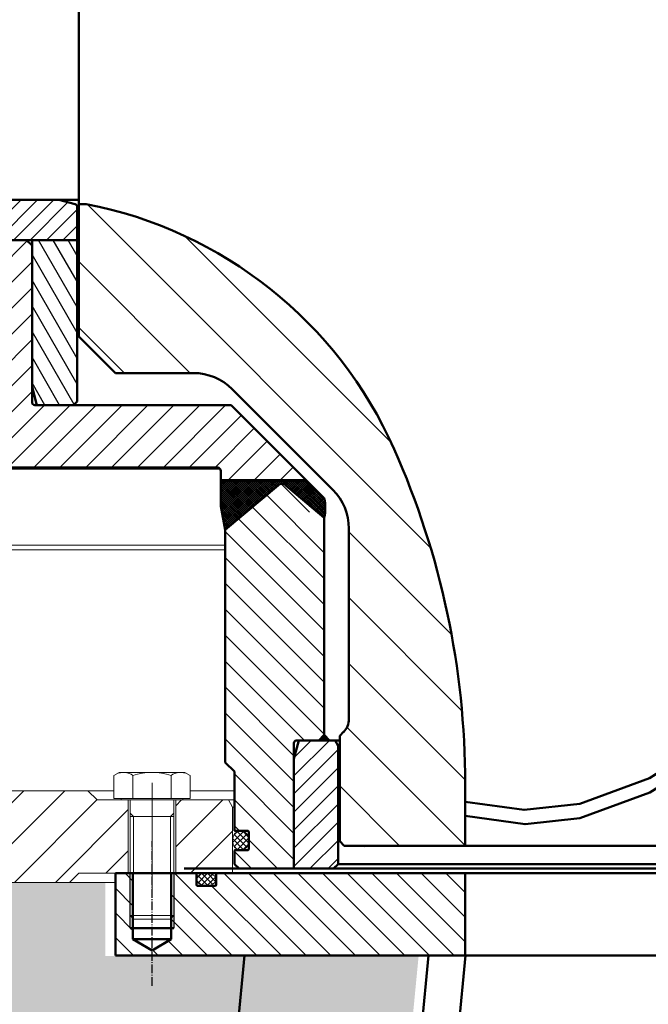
# Model space of a CAD drawing. Header units: millimetres. Extents: x 214111 to 284873, y 268617 to 319354.
# Tile 7 of 37: x 225986 to 226330, y 279546 to 280084. Entities that reach past the tile are written whole.
import ezdxf

# ---------------------------------------------------------------- set-up
doc = ezdxf.new("R2010")
doc.units = ezdxf.units.MM
doc.linetypes.add('AM_DIN_G_W050', pattern=[13.75, 9.75, -1.5, 1, -1.5])
doc.linetypes.add('AM_DIN_G_W050x2', pattern=[6.875, 4.75, -0.875, 0.375, -0.875])
doc.layers.get('0').update_dxf_attribs({"color": 250})
for name, color, linetype, lineweight in [('AM_0', 7, 'Continuous', 50), ('AM_5', 3, 'Continuous', 25), ('AM_7', 4, 'AM_DIN_G_W050', 25), ('AM_8', 1, 'Continuous', 25), ('ОГСО_Оборудование', 7, 'Continuous', 18)]:
    doc.layers.add(name, color=color, linetype=linetype, lineweight=lineweight)
doc.layers.add('ГТО-2_Штриховка_018', color=7, linetype='Continuous', lineweight=18, true_color=0x6b6b6b)
pattern_1 = [(135, (29657.2137, 9177.6567), (1.6263456, 1.6263456), []), (45, (29657.2137, 9177.6567), (1.6263456, -1.6263456), [])]

# ---------------------------------------------------------------- blocks, each defined once
blk = doc.blocks.new('A$C7D0B5D3E')
at = {"layer": 'AM_8'}
h = blk.add_hatch(dxfattribs=at)
h.set_pattern_fill('_U', color=256, scale=7, angle=120, style=0, pattern_type=0)
h.set_pattern_definition([(120, (-161.5, 394.5), (-6.06218, -3.5), [])])
h.paths.add_polyline_path([(-1025.5, 160), (-1025.5, 80), (-1022.82, 70), (-1002.85, 70), (-1000.85, 72), (-1000.85, 160)])
at = {"layer": 'AM_0'}
for p, q in [((-1025.5, 160), (-1000.85, 160)), ((-1025.5, 80), (-1025.5, 160)), ((-1000.85, 160), (-1000, 160)), ((-1025.5, 80), (-1022.82, 70)), ((-1022.82, 70), (-1002.85, 70)), ((-1000.85, 72), (-1002.85, 70)), ((-1002.85, 70), (-992.5, 70))]:
    blk.add_line(p, q, dxfattribs=at)
blk.add_lwpolyline([(-1000.85, 160), (-1000.85, 72)], dxfattribs=at)
blk = doc.blocks.new('A$C3577472E')
at = {"layer": 'AM_8'}
h = blk.add_hatch(dxfattribs=at)
h.set_pattern_fill('_U', color=0, scale=7, angle=45, style=0, pattern_type=0)
h.set_pattern_definition([(45, (-25, 567.5), (-4.949747, 4.949747), [])])
h.paths.add_polyline_path([(-882.5, -10), (-882.5, -70), (-860.85, -70), (-858.35, -67.5), (-858.35, -3), (-860.08, 0), (-879.82, 0)])
at = {"layer": 'AM_0'}
for p, q in [((-857.5, 0), (-879.82, 0)), ((-882.5, -10), (-879.82, 0)), ((-860.08, 0), (-858.35, -3)), ((-858.35, -3), (-860.08, 0)), ((-858.35, -67.5), (-858.35, -3)), ((-858.35, -3), (-857.5, -3)), ((-882.5, -70), (-882.5, -10)), ((-858.35, -67.5), (-860.85, -70)), ((-858.35, -67.5), (0, -67.5)), ((0, -70), (-882.5, -70))]:
    blk.add_line(p, q, dxfattribs=at)
blk = doc.blocks.new('A$C76057D30')
at = {"layer": 'AM_8', "ltscale": 0.8}
h = blk.add_hatch(dxfattribs=at)
h.set_pattern_fill('ANSI31', color=256, scale=2, style=0)
h.set_pattern_definition([(45, (-1229.5955, 13.8104), (-4.4901, 4.4901), [])])
h.paths.add_polyline_path([(-1186.5, 22), (-1247.5, 22), (-1257.5, 19.32), (-1257.5, 0), (-1185.5, 0), (-1185.5, 21)])
h = blk.add_hatch(dxfattribs=at)
h.set_pattern_fill('ANSI31', color=256, scale=2, style=0)
h.set_pattern_definition([(45, (-866.2615, 13.8104), (-4.49013, 4.49013), [])])
edge = h.paths.add_edge_path()
edge.add_line((-1001.96, 19.62), (-1010.85, 22))
edge.add_line((-1010.85, 22), (-1053.5, 22))
edge.add_line((-1053.5, 22), (-1054.5, 21))
edge.add_line((-1054.5, 21), (-1054.5, 0))
edge.add_line((-1054.5, 0), (-1000.85, 0))
edge.add_line((-1000.85, 0), (-1000.85, 18.17))
edge.add_arc((-1002.35, 18.17), 1.5, 0.0244, 75.0244)
at = {"layer": 'AM_0'}
for p, q in [((-1186.5, 22), (-1185.5, 21)), ((-1053.5, 22), (-1054.5, 21)), ((-1010.85, 22), (-1001.96, 22)), ((-1010.85, 22), (-1001.96, 19.62)), ((-1001.96, 22), (-1000, 22)), ((-1185.5, 21), (-1185.5, 0)), ((-1185.5, 21), (-1185.15, 21)), ((-1054.85, 21), (-1054.5, 21)), ((-1054.5, 21), (-1054.5, 0)), ((-1257.5, 0), (-1170.15, 0)), ((-1069.85, 0), (-1000.85, 0))]:
    blk.add_line(p, q, dxfattribs=at)
blk.add_lwpolyline([(-1257.5, 0), (-1257.5, 19.32), (-1247.5, 22), (-1186.03, 22)], dxfattribs=at)
blk.add_lwpolyline([(-1053.97, 22), (-1010.85, 22), (-1001.96, 19.62, -0.339692), (-1000.85, 18.17), (-1000.85, 0)], format="xyb", dxfattribs=at)
at = {"layer": 'AM_7'}
blk.add_line((-1120, 27), (-1120, -3), dxfattribs=at)
blk = doc.blocks.new('ETWTWTRZT')
at = {"ltscale": 0.8}
h = blk.add_hatch(dxfattribs=at)
h.set_pattern_fill('_U', color=256, scale=10, angle=135, style=0, pattern_type=0)
h.set_pattern_definition([(135, (1.234, 160.5), (-7.07107, -7.07107), [])])
edge = h.paths.add_edge_path()
edge.add_line((893.93, -116.93), (916.86, -94))
edge.add_line((916.86, -94), (1024, -94))
edge.add_arc((1024, -92.5), 1.5, 270, 360)
edge.add_line((1025.5, -92.5), (1025.5, -7))
edge.add_line((1025.5, -7), (1028.5, -4))
edge.add_line((1028.5, -4), (1054, -4))
edge.add_line((1054, -4), (1055, -5))
edge.add_line((1055, -5), (1055, -21.9))
edge.add_arc((1055.1, -21.9), 0.1, 180, 270)
edge.add_line((1055.1, -22), (1057.4, -22))
edge.add_arc((1057.4, -22.2), 0.2, 0, 90, ccw=False)
edge.add_line((1057.6, -22.2), (1057.6, -25.2))
edge.add_arc((1057.4, -25.2), 0.2, 270, 360, ccw=False)
edge.add_line((1057.4, -25.4), (1055.1, -25.4))
edge.add_arc((1055.1, -25.5), 0.1, 90, 180)
edge.add_line((1055, -25.5), (1055, -92))
edge.add_arc((1061, -92), 6, 180, 270)
edge.add_line((1061, -98), (1095.5, -98))
edge.add_line((1095.5, -98), (1095.5, -98.5))
edge.add_line((1095.5, -98.5), (1095.5, -128))
edge.add_line((1095.5, -128), (924.5, -128))
edge.add_line((924.5, -128), (923.09, -128.59))
edge.add_line((923.09, -128.59), (922.5, -130))
edge.add_line((922.5, -130), (922.5, -135))
edge.add_line((922.5, -135), (875.86, -135))
edge.add_line((875.86, -135), (893.93, -116.93))
h = blk.add_hatch(dxfattribs=at)
h.set_pattern_fill('ANSI37', color=256, scale=0.25, style=0)
h.set_pattern_definition([(135, (10, 230.5), (0.561266, 0.561266), []), (45, (10, 230.5), (0.561266, -0.561266), [])])
edge = h.paths.add_edge_path()
edge.add_line((875.86, -135), (865.97, -144.88))
edge.add_arc((888.5, -150.12), 23.13, 166.917, 193.3547)
edge.add_line((866, -155.46), (888, -137))
edge.add_line((888, -137), (890, -137))
edge.add_line((890, -137), (920, -162.17))
edge.add_line((920, -162.17), (922.5, -149.15))
edge.add_line((922.5, -149.15), (922.5, -135))
edge.add_line((922.5, -135), (890, -135))
edge.add_line((890, -135), (875.86, -135))
h = blk.add_hatch(dxfattribs=at)
h.set_pattern_fill('_U', color=256, scale=10, angle=135, style=0, pattern_type=0)
h.set_pattern_definition([(45, (8.766, 160.5), (7.07107, -7.07107), [])])
edge = h.paths.add_edge_path()
edge.add_line((881, -277), (866, -277))
edge.add_line((866, -277), (866, -164))
edge.add_line((866, -164), (872.5, -164))
edge.add_arc((872.5, -162.5), 1.5, 270, 360)
edge.add_line((874, -162.5), (874, -148.75))
edge.add_line((874, -148.75), (888, -137))
edge.add_line((888, -137), (890, -137))
edge.add_line((890, -137), (920, -162.17))
edge.add_line((920, -162.17), (920, -289))
edge.add_line((920, -289), (915, -294))
edge.add_line((915, -294), (915, -326.1))
edge.add_arc((914.8, -326.1), 0.2, 270, 360, ccw=False)
edge.add_line((914.8, -326.3), (907.8, -326.3))
edge.add_arc((907.8, -326.9), 0.6, 90, 180)
edge.add_line((907.2, -326.9), (907.2, -336.4))
edge.add_arc((907.8, -336.4), 0.6, 180, 270)
edge.add_line((907.8, -337), (914.8, -337))
edge.add_arc((914.8, -337.2), 0.2, 0, 90, ccw=False)
edge.add_line((915, -337.2), (915, -344.5))
edge.add_line((915, -344.5), (912.5, -347))
edge.add_line((912.5, -347), (882.5, -347))
edge.add_line((882.5, -347), (882.5, -278.5))
edge.add_arc((881, -278.5), 1.5, 0, 90)
at = {"layer": 'AM_0'}
blk.add_hatch(color=256, dxfattribs=at).paths.add_polyline_path([(866, -274), (863.11, -277), (869, -277)])
for p, q in [((1069.85, -4), (1000.85, -4)), ((1025.5, -7), (1025.5, -92.5)), ((865.97, -144.88), (916.86, -94)), ((922.5, -130), (922.5, -149.15)), ((922.5, -130), (922.5, -149.15)), ((888, -137), (866, -155.46)), ((875.86, -135), (922.5, -135)), ((888, -137), (890, -137)), ((890, -137), (920, -162.17)), ((922.5, -149.15), (920, -162.17)), ((866, -155.46), (866, -277)), ((920, -289), (920, -162.17)), ((866, -274), (869, -277)), ((860.3, -277), (881, -277)), ((882.5, -347), (882.5, -278.5)), ((920, -289), (915, -294)), ((915, -326.1), (915, -294)), ((915, -344.5), (915, -337.2)), ((691.52, -347), (942.5, -347)), ((915, -344.5), (912.5, -347))]:
    blk.add_line(p, q, dxfattribs=at)
at = {"layer": 'AM_0', "ltscale": 0.8}
for p, q in [((1028.5, -4), (1025.5, -7)), ((1024, -94), (916.86, -94)), ((924.5, -128), (1095.5, -128))]:
    blk.add_line(p, q, dxfattribs=at)
at = {"layer": 'AM_0'}
blk.add_lwpolyline([(866, -274), (863.11, -277), (869, -277), (866, -274)], dxfattribs=at)
blk.add_lwpolyline([(915, -326.1, -0.414214), (914.8, -326.3), (907.8, -326.3, 0.414214), (907.2, -326.9), (907.2, -336.4, 0.414214), (907.8, -337), (914.8, -337, -0.414214), (915, -337.2)], format="xyb", dxfattribs=at)
at = {"layer": 'AM_0', "ltscale": 0.8}
blk.add_arc((1024, -92.5), 1.5, 270, 0, dxfattribs=at)
at = {"layer": 'AM_0'}
for centre, radius, start, end in [((924.5, -130), 2, 90, 180), ((924.5, -130), 2, 90, 180), ((888.5, -150.12), 23.13, 166.917, 193.3547), ((881, -278.5), 1.5, 0, 90)]:
    blk.add_arc(centre, radius, start, end, dxfattribs=at)
at = {"xscale": -1, "rotation": 359.99999999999}
for name, p in [('A$C76057D30', (0, -4)), ('A$C7D0B5D3E', (0, -164)), ('A$C3577472E', (0, -277))]:
    blk.add_blockref(name, p, dxfattribs=at)
blk = doc.blocks.new('WERR')
at = {"layer": 'AM_8'}
h = blk.add_hatch(dxfattribs=at)
h.set_pattern_fill('ANSI31', color=0, scale=8, angle=90, style=0)
h.set_pattern_definition([(45, (6017.657, -9082.39), (17.96051, -17.96051), [])])
edge = h.paths.add_edge_path()
edge.add_line((855, -770), (789, -770))
edge.add_line((789, -770), (789, -736.36))
edge.add_arc((1239, -736.36), 450, 156.0272, 180, ccw=False)
edge.add_arc((1040.2, -647.97), 232.44, 100.9947, 156.0272, ccw=False)
edge.add_line((995.87, -419.8), (1000, -419.8))
edge.add_line((1000, -419.8), (1000, -439.5))
edge.add_line((1000, -439.5), (1000, -492))
edge.add_line((1000, -492), (980, -512))
edge.add_line((980, -512), (937.43, -512))
edge.add_arc((937.43, -542), 30, 90, 135)
edge.add_line((916.21, -520.79), (861.29, -575.71))
edge.add_arc((882.5, -596.93), 30, 135, 180)
edge.add_line((852.5, -596.93), (852.5, -700.86))
edge.add_arc((862.5, -700.86), 10, 180, 225)
edge.add_line((855.43, -707.93), (857.5, -710))
edge.add_line((857.5, -710), (857.5, -767.5))
edge.add_line((857.5, -767.5), (855, -770))
at = {"layer": 'AM_0'}
for p, q in [((1000, -419.8), (1000, -9.8)), ((995.87, -419.8), (1000, -419.8)), ((1000, -492), (1000, -419.8)), ((1000, -492), (980, -512)), ((980, -512), (937.43, -512)), ((916.21, -520.79), (861.29, -575.71)), ((852.5, -700.86), (852.5, -596.93)), ((857.5, -710), (855.43, -707.93)), ((857.5, -767.5), (857.5, -710)), ((789, -736.36), (789, -770)), ((855, -770), (857.5, -767.5)), ((0, -770), (855, -770)), ((843.89, -770.91), (843.89, -770.91)), ((843.89, -770.91), (843.89, -770.91))]:
    blk.add_line(p, q, dxfattribs=at)
for points in [[(373.09, -170.56), (396.08, -257.16), (424.17, -342.3), (456.57, -423.4), (494.08, -502.23), (531.29, -568.89), (573.34, -632.65), (610.13, -678.86), (653.29, -719.02), (688.18, -740.98), (726.37, -754.95), (756.32, -758.26), (789, -753.76)], [(377.95, -167.25), (400.46, -252.89), (427.84, -337.18), (459.48, -417.62), (496.21, -495.82), (532.89, -562.08), (574.46, -625.46), (610.95, -671.46), (653.78, -711.37), (688.46, -733.17), (726.43, -747.08), (756.81, -750.49), (789, -746)]]:
    blk.add_lwpolyline(points, dxfattribs=at)
for centre, radius, start, end in [((1040.2, -647.97), 232.44, 100.9947, 156.0272), ((937.43, -542), 30, 90, 135), ((1239, -736.36), 450, 156.0272, 180), ((882.5, -596.93), 30, 135, 180), ((862.5, -700.86), 10, 180, 225)]:
    blk.add_arc(centre, radius, start, end, dxfattribs=at)
blk = doc.blocks.new('awefxgxhf')
at = {"layer": 'AM_8'}
h = blk.add_hatch(dxfattribs=at)
h.set_pattern_fill('ANSI31', color=256, scale=3, angle=90, style=0)
h.set_pattern_definition([(45, (6017.657, -8277.39), (6.735192, -6.735192), [])])
edge = h.paths.add_edge_path()
edge.add_line((970.38, 20), (980, 20))
edge.add_line((980, 20), (980, 15))
edge.add_line((980, 15), (980, -25))
edge.add_line((980, -25), (789, -25))
edge.add_line((789, -25), (789, 20))
edge.add_line((789, 20), (924.8, 20))
edge.add_arc((924.8, 19.8), 0.2, 0, 90, ccw=False)
edge.add_line((925, 19.8), (925, 13.6))
edge.add_arc((925.4, 13.6), 0.4, 180, 270)
edge.add_line((925.4, 13.2), (935.3, 13.2))
edge.add_arc((935.3, 13.6), 0.4, 270, 360)
edge.add_line((935.7, 13.6), (935.7, 19.8))
edge.add_arc((935.9, 19.8), 0.2, 90, 180, ccw=False)
edge.add_line((935.9, 20), (949.62, 20))
edge.add_line((949.62, 20), (949.62, -16))
edge.add_line((949.62, -16), (960, -22.23))
edge.add_line((960, -22.23), (970.38, -16))
edge.add_line((970.38, -16), (970.38, 20))
at = {"layer": 'AM_0'}
for p, q in [((980, 20), (-980, 20)), ((789, 20), (789, -25)), ((925, 19.8), (925, 13.6)), ((935.7, 13.6), (935.7, 19.8)), ((949.62, -16), (949.62, 20)), ((970.38, -16), (970.38, 20)), ((980, 20), (980, -25)), ((925.4, 13.2), (935.3, 13.2)), ((948, -10), (972, -10)), ((970.38, -16), (949.62, -16)), ((960, -22.23), (949.62, -16)), ((960, -22.23), (970.38, -16)), ((-980, -25), (980, -25)), ((788.88, -25), (1026.18, -2482.8)), ((808.97, -25), (1046.09, -2480.88)), ((909.44, -25), (1145.63, -2471.27))]:
    blk.add_line(p, q, dxfattribs=at)
for centre, radius, start, end in [((924.8, 19.8), 0.2, 0, 90), ((935.9, 19.8), 0.2, 90, 180), ((925.4, 13.6), 0.4, 180, 270), ((935.3, 13.6), 0.4, 270, 0)]:
    blk.add_arc(centre, radius, start, end, dxfattribs=at)
at = {"layer": 'AM_5'}
for p, q in [((948, 20), (948, -10)), ((972, -10), (972, 20))]:
    blk.add_line(p, q, dxfattribs=at)
at = {"layer": 'AM_7', "linetype": 'AM_DIN_G_W050x2'}
blk.add_line((960, -41.5), (960, 37.5), dxfattribs=at)
blk = doc.blocks.new('ОГСО_Агрегат_Поперечный разрез')
at = {"layer": 'ОГСО_Оборудование'}
h = blk.add_hatch(dxfattribs=at)
h.set_pattern_fill('ANSI31', color=256, scale=5, style=0)
h.set_pattern_definition([(45, (-30, 2142.582), (-11.22532, 11.22532), [])])
h.paths.add_polyline_path([(-990, -530.2), (-995, -525.2), (-1267.5, -525.2), (-1267.5, -575.2), (-1005, -575.2), (-1000, -570.2), (-973, -570.2), (-973, -530.2)])
h = blk.add_hatch(dxfattribs=at)
h.set_pattern_fill('ANSI31', color=256, scale=5, style=0)
h.set_pattern_definition([(45, (-28682.541, -4150.534), (-11.22532, 11.22532), [])])
h.paths.add_polyline_path([(-947, -530.2), (-918.31, -530.2), (-916, -534.2), (-916, -570.2), (-947, -570.2)])
at = {"layer": 'ОГСО_Оборудование', "ltscale": 0.8}
h = blk.add_hatch(dxfattribs=at)
h.set_pattern_fill('_U', color=256, scale=2.3, angle=45, style=0, double=1, pattern_type=0)
h.set_pattern_definition(pattern_1)
edge = h.paths.add_edge_path()
edge.add_ellipse((-911.6, -552.35), major_axis=(0, 5.35), ratio=0.82243, start_angle=-88.4523, end_angle=270, ccw=False)
edge.add_ellipse((-911.6, -552.35), major_axis=(0, 5.35), ratio=0.82243, start_angle=270, end_angle=271.5477, ccw=False)
h = blk.add_hatch(dxfattribs=at)
h.set_pattern_fill('_U', color=256, scale=2.3, angle=45, style=0, double=1, pattern_type=0)
h.set_pattern_definition(pattern_1)
edge = h.paths.add_edge_path()
edge.add_ellipse((-930.35, -573.6), major_axis=(-5.35, 0), ratio=0.635514, start_angle=-101.2582, end_angle=180, ccw=False)
edge.add_ellipse((-930.35, -573.6), major_axis=(-5.35, 0), ratio=0.635514, start_angle=180, end_angle=258.7418, ccw=False)
at = {"layer": 'ОГСО_Оборудование'}
for p, q in [((-922.77, -349.7), (-1080, -349.7)), ((-1080, -391.2), (-920, -391.2)), ((-920, -393.7), (-1082.5, -393.7)), ((-980.79, -516.81), (-978, -515.2)), ((-978, -515.2), (-942, -515.2)), ((-939.21, -516.81), (-942, -515.2)), ((-980.79, -516.81), (-980.79, -529.4)), ((-970.4, -516.81), (-970.4, -529.4)), ((-960, -520.8), (-960, -579.94)), ((-949.6, -516.81), (-949.6, -529.4)), ((-939.21, -516.81), (-939.21, -529.4)), ((-1267.5, -525.2), (-995, -525.2)), ((-990, -530.2), (-995, -525.2)), ((-980.79, -525.2), (-995, -525.2)), ((-915, -525.2), (-939.21, -525.2)), ((-990, -530.2), (-918.31, -530.2)), ((-976.8, -529.4), (-980.79, -529.4)), ((-943.2, -529.4), (-976.8, -529.4)), ((-976.8, -529.4), (-976.8, -530.2)), ((-976.8, -530.2), (-972, -530.2)), ((-973, -530.2), (-973, -570.2)), ((-972, -530.2), (-972, -537.36)), ((-972, -530.2), (-948, -530.2)), ((-948, -530.2), (-948, -537.36)), ((-948, -530.2), (-943.2, -530.2)), ((-947, -530.2), (-947, -570.2)), ((-943.2, -529.4), (-943.2, -530.2)), ((-939.21, -529.4), (-943.2, -529.4)), ((-918.31, -530.2), (-916, -534.2)), ((-918.31, -530.2), (-915, -530.2)), ((-970.16, -539.2), (-972, -537.36)), ((-972, -539.2), (-972, -537.36)), ((-949.84, -539.2), (-948, -537.36)), ((-948, -539.2), (-948, -537.36)), ((-916, -534.2), (-916, -570.2)), ((-915, -534.2), (-916, -534.2)), ((-972, -539.2), (-972, -593.36)), ((-948, -539.2), (-972, -539.2)), ((-970.16, -539.2), (-970.16, -595.2)), ((-949.84, -539.2), (-949.84, -595.2)), ((-948, -539.2), (-948, -593.36)), ((-1000, -570.2), (-1005, -575.2)), ((-1000, -570.2), (-916, -570.2)), ((-916, -570.2), (916, -570.2)), ((-1267.5, -575.2), (-1005, -575.2)), ((-980, -575.2), (-1005, -575.2)), ((-948, -593.36), (-972, -593.36)), ((-972, -593.36), (-970.16, -595.2)), ((-949.84, -595.2), (-970.16, -595.2)), ((-949.84, -595.2), (-948, -593.36))]:
    blk.add_line(p, q, dxfattribs=at)
for centre, radius, start, end in [((-975.59, -524.39), 9.19, 55.5531, 115.5531), ((-960, -549.56), 34.36, 72.3875, 107.6125), ((-944.41, -524.39), 9.19, 64.4469, 124.4469)]:
    blk.add_arc(centre, radius, start, end, dxfattribs=at)
at = {"layer": 'ОГСО_Оборудование', "ltscale": 0.8, "extrusion": (0, 0, -1)}
for centre, major_axis, ratio in [((-911.6, -552.35), (0, 5.35), 0.82243), ((-930.35, -573.6), (5.35, 0), 0.635514)]:
    blk.add_ellipse(centre, major_axis=major_axis, ratio=ratio, start_param=3.141593, end_param=9.424778, dxfattribs=at)
at = {"layer": 'ОГСО_Оборудование', "extrusion": (0, 0, -1), "zscale": -1}
for name, p in [('WERR', (0, 214.8)), ('ETWTWTRZT', (0, -220.7)), ('awefxgxhf', (0, -590.2))]:
    blk.add_blockref(name, p, dxfattribs=at)

msp = doc.modelspace()

# ---------------------------------------------------------------- hatches: boundary and pattern name
at = {"layer": 'ГТО-2_Штриховка_018'}
h = msp.add_hatch(dxfattribs=at)
h.set_pattern_fill('ANSI35', color=256, scale=100)
h.set_pattern_definition([(45, (-196417.1, -923498.2), (-449.0128, 449.0128), []), (45, (-195968.06, -923498.2), (-449.0128, 449.0128), [793.75, -158.75, 0, -158.75])])
h.paths.add_polyline_path([(219771.09, 277297.55), (219771.09, 299688.08), (221971.09, 299688.08), (221971.09, 299188.08), (223028.57, 299188.08), (223028.57, 298688.08), (224028.57, 298688.08), (224028.57, 299697.55), (222171.09, 299697.55), (222171.09, 299838.08), (218271.09, 299838.08), (218271.09, 299697.55), (218271.09, 299695.81), (218271.09, 277297.55)])
h.paths.add_polyline_path([(264778.57, 298688.08), (265778.57, 298688.08), (265778.57, 299438.08), (265478.57, 299438.08), (265478.57, 299688.08), (264778.57, 299688.08)])
h.paths.add_polyline_path([(258028.77, 298697.55), (259028.77, 298697.55), (259028.77, 299688.08), (258028.77, 299688.08)])
h.paths.add_polyline_path([(237028.57, 298697.55), (238028.57, 298697.55), (238028.57, 299697.55), (237028.57, 299697.55)])
edge = h.paths.add_edge_path()
edge.add_line((223079.09, 280597.55), (223079.09, 279632.55))
edge.add_line((223079.09, 279632.55), (223079.09, 279597.55))
edge.add_line((223079.09, 279597.55), (219779.09, 279597.55))
edge.add_line((219779.09, 279597.55), (219779.09, 277297.55))
edge.add_line((219779.09, 277297.55), (223531.93, 273297.55))
edge.add_line((223531.93, 273297.55), (227023.63, 273397.54))
edge.add_line((227023.63, 273397.54), (227023.63, 275420.9))
edge.add_line((227023.63, 275420.9), (226248.15, 275400.9))
edge.add_arc((226281.76, 275877.2), 477.48, 183.2802, 265.9635, ccw=False)
edge.add_line((225805.06, 275849.88), (225966.85, 277115.07))
edge.add_line((225966.85, 277115.07), (226204.14, 279572.72))
edge.add_line((226204.14, 279572.72), (226033.11, 279572.72))
edge.add_line((226033.11, 279572.72), (226033.11, 279612.72))
edge.add_line((226033.11, 279612.72), (225746.14, 279612.19))
edge.add_line((225746.14, 279612.19), (225694.43, 279652.18))
edge.add_line((225694.43, 279652.18), (225705.61, 279736.09))
edge.add_line((225705.61, 279736.09), (225705.61, 279783.98))
edge.add_line((225705.61, 279783.98), (225700.61, 279875.22))
edge.add_line((225700.61, 279875.22), (225498.01, 279863.55))
edge.add_arc((224735.24, 280163.57), 819.66, 265.68899, 338.52838, ccw=False)
edge.add_arc((224693.29, 280181.87), 835.87, 150.17871, 268.65227, ccw=False)
edge.add_line((223968.11, 280597.55), (223079.09, 280597.55))
h.paths.add_polyline_path([(224416.59, 276501.32), (224310.39, 276552.49), (225486.39, 276552.49), (225592.59, 276501.32)], flags=16)
edge = h.paths.add_edge_path()
edge.add_arc((233243.16, 279626.03), 37.5, 0, 360)
edge = h.paths.add_edge_path()
edge.add_line((266418.57, 277388.08), (266418.57, 279788.08))
edge.add_line((266418.57, 279788.08), (266768.57, 280088.08))
edge.add_line((266768.57, 280088.08), (266771.09, 280338.08))
edge.add_line((266771.09, 280338.08), (266471.09, 280338.08))
edge.add_line((266471.09, 280338.08), (266471.09, 280588.08))
edge.add_line((266471.09, 280588.08), (265671.09, 280588.08))
edge.add_line((265671.09, 280588.08), (265671.09, 280597.88))
edge.add_line((265671.09, 280597.88), (264582.68, 280597.55))
edge.add_arc((264095.01, 280197.65), 630.67, -0.00976, 39.35181, ccw=False)
edge.add_arc((264095.43, 280196.06), 630.24, -150.4091, 0.13491, ccw=False)
edge.add_line((263547.39, 279884.84), (263349.29, 279876.45))
edge.add_line((263349.29, 279876.45), (263346.79, 279652.34))
edge.add_line((263346.79, 279652.34), (263306.79, 279622.34))
edge.add_line((263306.79, 279622.34), (263019.29, 279604.84))
edge.add_line((263019.29, 279604.84), (263019.29, 279582.34))
edge.add_line((263019.29, 279582.34), (262999.29, 279582.34))
edge.add_line((262999.29, 279582.34), (262849.27, 279571.92))
edge.add_line((262849.27, 279571.92), (262925.17, 278785.8))
edge.add_line((262925.17, 278785.8), (262941.27, 278619.07))
edge.add_line((262941.27, 278619.07), (262959, 278435.5))
edge.add_line((262959, 278435.5), (262975.92, 278260.2))
edge.add_line((262975.92, 278260.2), (263065.48, 277124.55))
edge.add_line((263065.48, 277124.55), (263247.34, 275859.5))
edge.add_arc((262669.51, 275981.34), 590.53, 280.69442, 348.09357, ccw=False)
edge.add_line((262779.09, 275401.06), (262039.29, 275421.06))
edge.add_line((262039.29, 275421.06), (262039.29, 273397.54))
edge.add_line((262039.29, 273397.54), (266271.09, 273397.54))
edge.add_line((266271.09, 273397.54), (266271.09, 275197.56))
edge.add_line((266271.09, 275197.56), (266418.57, 277388.08))
h.paths.add_polyline_path([(251031.29, 298697.55), (252031.29, 298697.55), (252031.29, 299697.55), (251031.29, 299697.55)])
h.paths.add_polyline_path([(230028.57, 298688.08), (231028.57, 298688.08), (231028.57, 299688.08), (230028.57, 299688.08)])
h.paths.add_polyline_path([(244028.57, 298697.55), (245028.57, 298697.55), (245028.57, 299697.55), (244028.57, 299697.55)])
edge = h.paths.add_edge_path()
edge.add_line((255039.29, 277199.7), (255039.29, 277197.55))
edge.add_line((255039.29, 277197.55), (255072.02, 277197.55))
edge.add_arc((255072.02, 277447.55), 250, 262.4773, 270, ccw=False)
h.paths.add_polyline_path([(266418.57, 274287.92), (266418.57, 276887.92), (266418.57, 275087.92)], flags=16)
h.paths.add_polyline_path([(266362.17, 277388.08), (266271.09, 275197.56), (266271.09, 273397.54), (270768.58, 273388.08), (273268.57, 275388.08), (274768.57, 275388.08), (274768.57, 297288.08), (277768.57, 298288.08), (277768.57, 299688.08), (269078.57, 299688.08), (269078.57, 299447.55), (268778.57, 299447.55), (268778.57, 298697.55), (269778.57, 298688.08), (269778.57, 299183.35), (273271.09, 299192.81), (273271.09, 286697.55), (269521.09, 286697.55), (269521.09, 286447.55), (269221.09, 286447.55), (269221.09, 286197.55), (273271.09, 286197.55), (273271.09, 280588.08), (269071.09, 280588.08), (269071.09, 280338.08), (268771.09, 280338.08), (268771.09, 280088.08), (273271.09, 280088.08), (273271.09, 277388.08)])

# ---------------------------------------------------------------- block references
at = {"layer": 'ОГСО_Оборудование'}
msp.add_blockref('ОГСО_Агрегат_Поперечный разрез', (227018.57, 280188.08), dxfattribs=at)

doc.saveas('drawing.dxf')
